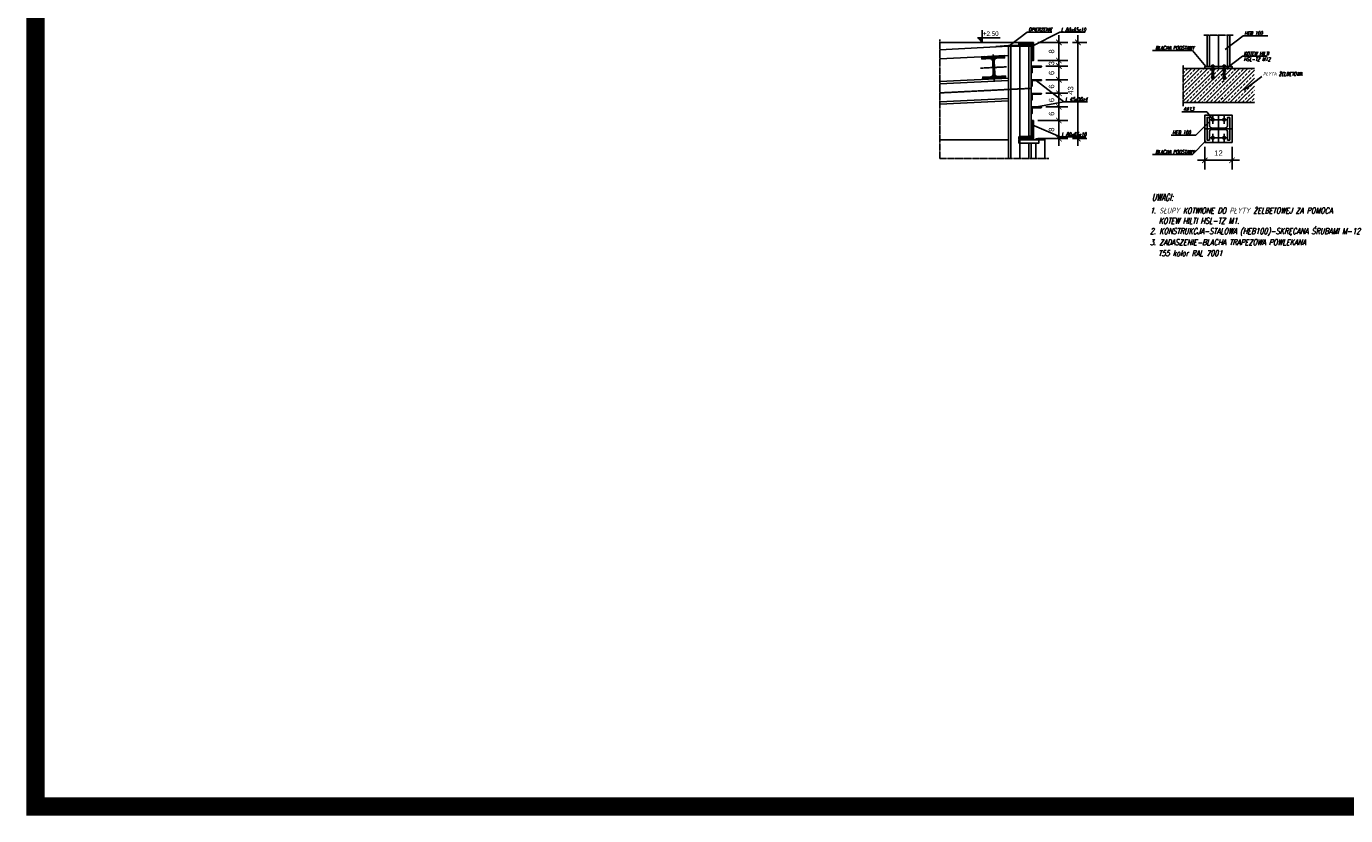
# Model space of a CAD drawing. Extents: x -2911 to 10058, y -5912 to -1002.
# Tile 39 of 43: x 7311 to 8765, y -2687 to -1817. Entities that reach past the tile are written whole.
import ezdxf

# ---------------------------------------------------------------- set-up
doc = ezdxf.new("R2010")
doc.units = 0
doc.header["$LTSCALE"] = 1.125
doc.linetypes.add('DO', pattern=[0.8, 0.6, -0.1, 0, -0.1])
doc.linetypes.add('DP', pattern=[0.5, 0.3, -0.2])
doc.layers.get('0').update_dxf_attribs({"linetype": 'CONTINUOUS'})
doc.layers.get('DEFPOINTS').update_dxf_attribs({"linetype": 'CONTINUOUS'})
doc.layers.add('--GT_Teksty średnie', color=152, linetype='CONTINUOUS', lineweight=15)
doc.layers.add('wymiary', color=1, linetype='CONTINUOUS', lineweight=20)
for name, color, linetype in [('BA_KOT', 7, 'CONTINUOUS'), ('BA_LPD', 7, 'DP'), ('BA_OSD', 7, 'DO'), ('BA_PRG', 3, 'CONTINUOUS'), ('BA_SZR', 7, 'CONTINUOUS'), ('BA_TXS', 1, 'CONTINUOUS'), ('Layer1', 7, 'CONTINUOUS'), ('SCIANY', 5, 'CONTINUOUS'), ('VOLLINIE_SCHMAL', 1, 'CONTINUOUS')]:
    doc.layers.add(name, color=color, linetype=linetype)
doc.styles.add('ROMANS', font='arial.ttf', dxfattribs={"width": 0.8})
doc.styles.get("Standard").update_dxf_attribs({"font": 'arial.ttf'})
doc.styles.add('style1', font='ARIAL.TTF')
doc.styles.add('style2', font='romans.shx', dxfattribs={"width": 0.7, "oblique": 15})
doc.dimstyles.new('Copy of PKN-WEW', dxfattribs={"dimtxt": 6, "dimasz": 6, "dimexe": 10, "dimexo": 5, "dimgap": 5, "dimtad": 1, "dimdec": 0, "dimrnd": 0.5, "dimzin": 9, "dimdsep": 46, "dimtxsty": 'style1', "dimblk": 'ARCHTICK', "dimcen": 0, "dimdle": 8, "dimclrd": 152, "dimclre": 153, "dimclrt": 51, "dimadec": 0, "dimazin": 0, "dimtfac": 1, "dimtdec": 0, "dimtix": 1, "dimtofl": 0, "dimtmove": 2, "dimatfit": 0, "dimldrblk": 'ARCHTICK', "dimfxl": 1, "dimtolj": 1, "dimtzin": 2, "dimarcsym": 0})
pattern_1 = [(45, (1302.893, -3647.616), (-0.66291261, 0.66291261), [])]

# ---------------------------------------------------------------- blocks, each defined once
blk = doc.blocks.new('PKOT2')
blk.add_lwpolyline([(0, 95), (0, 0), (-35, 35), (0, 35)])
blk.add_solid([(-35, 35), (0, 35), (0, 0)])
at = {"style": 'ROMANS', "width": 0.9}
blk.add_attdef('POZIOM', (5, 50), '', height=35, dxfattribs=at)
blk = doc.blocks.new('_ArchTick')
at = {"layer": 'wymiary', "color": 0, "linetype": 'Continuous', "const_width": 0.15}
blk.add_lwpolyline([(-0.5, -0.5), (0.5, 0.5)], dxfattribs=at)
blk = doc.blocks.new('*D1133')
at = {"layer": 'BA_SZR', "color": 152, "lineweight": -2}
blk.add_line((8449.4, -1826.4), (8449.4, -1862.4), dxfattribs=at)
at = {"layer": 'BA_SZR', "color": 153, "lineweight": -2}
for p, q in [((8426.3, -1834.4), (8459.4, -1834.4)), ((8426.3, -1854.4), (8459.4, -1854.4))]:
    blk.add_line(p, q, dxfattribs=at)
at = {"layer": 'DEFPOINTS', "color": 0}
for p in [(8421.3, -1834.4), (8421.3, -1854.4), (8449.4, -1854.4)]:
    blk.add_point(p, dxfattribs=at)
at = {"layer": 'BA_SZR', "color": 152, "linetype": 'ByBlock', "lineweight": -2, "xscale": 6, "yscale": 6, "zscale": 6}
for p, rotation in [((8449.4, -1834.4), 90), ((8449.4, -1854.4), 270)]:
    blk.add_blockref('_ArchTick', p, dxfattribs=dict(at, rotation=rotation))
at = {"layer": 'BA_SZR', "color": 51, "insert": (8441.3, -1844.4), "char_height": 6, "attachment_point": 5, "rotation": 90, "style": 'style1'}
blk.add_mtext('\\A1;8', dxfattribs=at)
blk = doc.blocks.new('*D1134')
at = {"layer": 'BA_SZR', "color": 153, "lineweight": -2}
for p, q in [((8431.3, -1854.4), (8459.4, -1854.4)), ((8435.1, -1860.6), (8459.4, -1860.6))]:
    blk.add_line(p, q, dxfattribs=at)
at = {"layer": 'BA_SZR', "color": 152, "lineweight": -2}
for p, q in [((8449.4, -1854.4), (8449.4, -1848.4)), ((8449.4, -1860.6), (8449.4, -1866.6))]:
    blk.add_line(p, q, dxfattribs=at)
at = {"layer": 'DEFPOINTS', "color": 0}
for p in [(8426.3, -1854.4), (8430.1, -1860.6), (8449.4, -1860.6)]:
    blk.add_point(p, dxfattribs=at)
at = {"layer": 'BA_SZR', "color": 152, "linetype": 'ByBlock', "lineweight": -2, "xscale": 6, "yscale": 6, "zscale": 6}
for p, rotation in [((8449.4, -1854.4), 270), ((8449.4, -1860.6), 90)]:
    blk.add_blockref('_ArchTick', p, dxfattribs=dict(at, rotation=rotation))
at = {"layer": 'BA_SZR', "color": 51, "insert": (8441.3, -1857.5), "char_height": 6, "attachment_point": 5, "rotation": 90, "style": 'style1'}
blk.add_mtext('\\A1;3', dxfattribs=at)
blk = doc.blocks.new('*D1135')
at = {"layer": 'BA_SZR', "color": 153, "lineweight": -2}
for p, q in [((8440.1, -1860.6), (8459.4, -1860.6)), ((8435.1, -1875.6), (8459.4, -1875.6))]:
    blk.add_line(p, q, dxfattribs=at)
at = {"layer": 'BA_SZR', "color": 152, "lineweight": -2}
blk.add_line((8449.4, -1852.6), (8449.4, -1883.6), dxfattribs=at)
at = {"layer": 'DEFPOINTS', "color": 0}
for p in [(8435.1, -1860.6), (8430.1, -1875.6), (8449.4, -1875.6)]:
    blk.add_point(p, dxfattribs=at)
at = {"layer": 'BA_SZR', "color": 152, "linetype": 'ByBlock', "lineweight": -2, "xscale": 6, "yscale": 6, "zscale": 6}
for p, rotation in [((8449.4, -1860.6), 90), ((8449.4, -1875.6), 270)]:
    blk.add_blockref('_ArchTick', p, dxfattribs=dict(at, rotation=rotation))
at = {"layer": 'BA_SZR', "color": 51, "insert": (8441.3, -1868.1), "char_height": 6, "attachment_point": 5, "rotation": 90, "style": 'style1'}
blk.add_mtext('\\A1;6', dxfattribs=at)
blk = doc.blocks.new('*D1136')
at = {"layer": 'BA_SZR', "color": 153, "lineweight": -2}
for p, q in [((8440.1, -1875.6), (8459.4, -1875.6)), ((8435.1, -1890.6), (8459.4, -1890.6))]:
    blk.add_line(p, q, dxfattribs=at)
at = {"layer": 'BA_SZR', "color": 152, "lineweight": -2}
blk.add_line((8449.4, -1867.6), (8449.4, -1898.6), dxfattribs=at)
at = {"layer": 'DEFPOINTS', "color": 0}
for p in [(8435.1, -1875.6), (8430.1, -1890.6), (8449.4, -1890.6)]:
    blk.add_point(p, dxfattribs=at)
at = {"layer": 'BA_SZR', "color": 152, "linetype": 'ByBlock', "lineweight": -2, "xscale": 6, "yscale": 6, "zscale": 6}
for p, rotation in [((8449.4, -1875.6), 90), ((8449.4, -1890.6), 270)]:
    blk.add_blockref('_ArchTick', p, dxfattribs=dict(at, rotation=rotation))
at = {"layer": 'BA_SZR', "color": 51, "insert": (8441.3, -1883.1), "char_height": 6, "attachment_point": 5, "rotation": 90, "style": 'style1'}
blk.add_mtext('\\A1;6', dxfattribs=at)
blk = doc.blocks.new('*D1137')
at = {"layer": 'BA_SZR', "color": 152, "lineweight": -2}
blk.add_line((8449.4, -1882.6), (8449.4, -1913.6), dxfattribs=at)
at = {"layer": 'BA_SZR', "color": 153, "lineweight": -2}
for p, q in [((8440.1, -1890.6), (8459.4, -1890.6)), ((8435.1, -1905.6), (8459.4, -1905.6))]:
    blk.add_line(p, q, dxfattribs=at)
at = {"layer": 'DEFPOINTS', "color": 0}
for p in [(8435.1, -1890.6), (8430.1, -1905.6), (8449.4, -1905.6)]:
    blk.add_point(p, dxfattribs=at)
at = {"layer": 'BA_SZR', "color": 152, "linetype": 'ByBlock', "lineweight": -2, "xscale": 6, "yscale": 6, "zscale": 6}
for p, rotation in [((8449.4, -1890.6), 90), ((8449.4, -1905.6), 270)]:
    blk.add_blockref('_ArchTick', p, dxfattribs=dict(at, rotation=rotation))
at = {"layer": 'BA_SZR', "color": 51, "insert": (8441.3, -1898.1), "char_height": 6, "attachment_point": 5, "rotation": 90, "style": 'style1'}
blk.add_mtext('\\A1;6', dxfattribs=at)
blk = doc.blocks.new('*D1138')
at = {"layer": 'BA_SZR', "color": 152, "lineweight": -2}
blk.add_line((8449.4, -1897.6), (8449.4, -1928.6), dxfattribs=at)
at = {"layer": 'BA_SZR', "color": 153, "lineweight": -2}
for p, q in [((8440.1, -1905.6), (8459.4, -1905.6)), ((8426.3, -1920.6), (8459.4, -1920.6))]:
    blk.add_line(p, q, dxfattribs=at)
at = {"layer": 'DEFPOINTS', "color": 0}
for p in [(8435.1, -1905.6), (8421.3, -1920.6), (8449.4, -1920.6)]:
    blk.add_point(p, dxfattribs=at)
at = {"layer": 'BA_SZR', "color": 152, "linetype": 'ByBlock', "lineweight": -2, "xscale": 6, "yscale": 6, "zscale": 6}
for p, rotation in [((8449.4, -1905.6), 90), ((8449.4, -1920.6), 270)]:
    blk.add_blockref('_ArchTick', p, dxfattribs=dict(at, rotation=rotation))
at = {"layer": 'BA_SZR', "color": 51, "insert": (8441.3, -1913.1), "char_height": 6, "attachment_point": 5, "rotation": 90, "style": 'style1'}
blk.add_mtext('\\A1;6', dxfattribs=at)
blk = doc.blocks.new('*D1139')
at = {"layer": 'BA_SZR', "color": 152, "lineweight": -2}
blk.add_line((8449.4, -1912.6), (8449.4, -1948.6), dxfattribs=at)
at = {"layer": 'BA_SZR', "color": 153, "lineweight": -2}
for p, q in [((8431.3, -1920.6), (8459.4, -1920.6)), ((8426.3, -1940.6), (8459.4, -1940.6))]:
    blk.add_line(p, q, dxfattribs=at)
at = {"layer": 'DEFPOINTS', "color": 0}
for p in [(8426.3, -1920.6), (8421.3, -1940.6), (8449.4, -1940.6)]:
    blk.add_point(p, dxfattribs=at)
at = {"layer": 'BA_SZR', "color": 152, "linetype": 'ByBlock', "lineweight": -2, "xscale": 6, "yscale": 6, "zscale": 6}
for p, rotation in [((8449.4, -1920.6), 90), ((8449.4, -1940.6), 270)]:
    blk.add_blockref('_ArchTick', p, dxfattribs=dict(at, rotation=rotation))
at = {"layer": 'BA_SZR', "color": 51, "insert": (8441.3, -1930.6), "char_height": 6, "attachment_point": 5, "rotation": 90, "style": 'style1'}
blk.add_mtext('\\A1;8', dxfattribs=at)
blk = doc.blocks.new('*D1140')
at = {"layer": 'BA_SZR', "color": 152, "lineweight": -2}
blk.add_line((8470.3, -1948.6), (8470.3, -1826.4), dxfattribs=at)
at = {"layer": 'BA_SZR', "color": 153, "lineweight": -2}
for p, q in [((8464.4, -1834.4), (8480.3, -1834.4)), ((8464.4, -1940.6), (8480.3, -1940.6))]:
    blk.add_line(p, q, dxfattribs=at)
at = {"layer": 'DEFPOINTS', "color": 0}
for p in [(8459.4, -1834.4), (8470.3, -1834.4), (8459.4, -1940.6)]:
    blk.add_point(p, dxfattribs=at)
at = {"layer": 'BA_SZR', "color": 152, "linetype": 'ByBlock', "lineweight": -2, "xscale": 6, "yscale": 6, "zscale": 6}
for p, rotation in [((8470.3, -1834.4), 90), ((8470.3, -1940.6), 270)]:
    blk.add_blockref('_ArchTick', p, dxfattribs=dict(at, rotation=rotation))
at = {"layer": 'BA_SZR', "color": 51, "insert": (8462.3, -1887.5), "char_height": 6, "attachment_point": 5, "rotation": 90, "style": 'style1'}
blk.add_mtext('\\A1;43', dxfattribs=at)
blk = doc.blocks.new('CLMP10', base_point=(58, -13, 0))
at = {"layer": 'Layer1', "color": 0, "linetype": 'Continuous'}
for p, q in [((58, -9), (76, -9)), ((58, -13), (58, -9)), ((58, -13), (76, -13)), ((59, -10), (60, -10)), ((59, -12), (59, -10)), ((59, -12), (60, -12)), ((60, -11), (60, -10)), ((60, -11), (63, -11)), ((60, -12), (60, -12)), ((60, -12), (63, -12)), ((63, -10), (64, -10)), ((63, -11), (63, -10)), ((63, -12), (64, -12)), ((63, -12), (63, -12)), ((64, -10), (65, -10)), ((64, -12), (64, -10)), ((64, -12), (64, -10)), ((64, -12), (65, -12)), ((65, -12), (65, -10)), ((66, -10), (67, -10)), ((66, -12), (66, -10)), ((66, -12), (69, -12)), ((67, -11), (67, -10)), ((69, -11), (67, -11)), ((68, -10), (74, -10)), ((68, -11), (68, -10)), ((68, -11), (70, -11)), ((69, -12), (69, -11)), ((70, -12), (70, -11)), ((70, -12), (72, -12)), ((72, -11), (74, -11)), ((72, -12), (72, -11)), ((74, -12), (74, -10)), ((74, -10), (75, -10)), ((74, -11), (74, -10)), ((74, -12), (75, -12)), ((75, -12), (75, -10)), ((76, -13), (76, -9))]:
    blk.add_line(p, q, dxfattribs=at)
blk = doc.blocks.new('*D1143')
at = {"layer": 'BA_SZR', "color": 153, "lineweight": -2}
for p, q in [((8610.3, -1949.7), (8610.3, -1974.5)), ((8640.3, -1949.7), (8640.3, -1974.5))]:
    blk.add_line(p, q, dxfattribs=at)
at = {"layer": 'BA_SZR', "color": 152, "lineweight": -2}
blk.add_line((8648.3, -1964.5), (8602.3, -1964.5), dxfattribs=at)
at = {"layer": 'DEFPOINTS', "color": 0}
for p in [(8610.3, -1944.7), (8640.3, -1944.7), (8610.3, -1964.5)]:
    blk.add_point(p, dxfattribs=at)
at = {"layer": 'BA_SZR', "color": 152, "linetype": 'ByBlock', "lineweight": -2, "xscale": 6, "yscale": 6, "zscale": 6, "rotation": 180}
blk.add_blockref('_ArchTick', (8610.3, -1964.5), dxfattribs=at)
at = {"layer": 'BA_SZR', "color": 152, "linetype": 'ByBlock', "lineweight": -2, "xscale": 6, "yscale": 6, "zscale": 6}
blk.add_blockref('_ArchTick', (8640.3, -1964.5), dxfattribs=at)
at = {"layer": 'BA_SZR', "color": 51, "insert": (8625.3, -1956.5), "char_height": 6, "attachment_point": 5, "style": 'style1'}
blk.add_mtext('\\A1;12', dxfattribs=at)

msp = doc.modelspace()

# ---------------------------------------------------------------- hatches: boundary and pattern name
at = {"layer": 'BA_SZR'}
h = msp.add_hatch(dxfattribs=at)
h.set_pattern_fill('ANSI31', color=256, scale=0.3, angle=360, style=0)
h.set_pattern_definition(pattern_1)
h.paths.add_polyline_path([(8406.32, -1834.44), (8406.32, -1836.94), (8416.82, -1836.94, -0.4142136), (8418.82, -1838.94), (8418.82, -1853.44, 0.4142136), (8419.82, -1854.44), (8421.32, -1854.44), (8421.32, -1834.44)])
h.paths.add_polyline_path([(8406.32, -1834.44), (8405.07, -1834.44), (8405.07, -1835.94, 0.4142136), (8406.07, -1836.94), (8406.32, -1836.94)])
h = msp.add_hatch(dxfattribs=at)
h.set_pattern_fill('ANSI31', color=256, scale=0.3, angle=360, style=0)
h.set_pattern_definition(pattern_1)
h.paths.add_polyline_path([(8377.49, -1862.12), (8376.74, -1862.15), (8377.09, -1869.15, -0.4142136), (8374.25, -1872.29), (8365.51, -1872.73), (8365.63, -1875.23), (8378.12, -1874.6)])
h.paths.add_polyline_path([(8390.48, -1871.48), (8381.74, -1871.92, -0.4142136), (8378.59, -1869.07), (8378.24, -1862.08), (8377.49, -1862.12), (8378.12, -1874.6), (8390.6, -1873.98)])
h.paths.add_polyline_path([(8389.35, -1849.01), (8376.87, -1849.63), (8377.49, -1862.12), (8378.24, -1862.08), (8377.89, -1855.09, -0.4142136), (8380.74, -1851.94), (8389.48, -1851.5)])
h.paths.add_polyline_path([(8376.87, -1849.63), (8364.38, -1850.26), (8364.51, -1852.75), (8373.25, -1852.32, -0.4142136), (8376.39, -1855.16), (8376.74, -1862.15), (8377.49, -1862.12)])
h = msp.add_hatch(dxfattribs=at)
h.set_pattern_fill('ANSI31', color=256, scale=0.3, angle=360, style=0)
h.set_pattern_definition(pattern_1)
h.paths.add_polyline_path([(8418.82, -1868.14), (8419.32, -1868.14, 0.4142136), (8419.82, -1867.64), (8419.82, -1862.64, -0.4142136), (8420.82, -1861.64), (8429.57, -1861.64, 0.4142136), (8430.07, -1861.14), (8430.07, -1860.64), (8418.82, -1860.64)])
h.paths.add_polyline_path([(8418.82, -1883.14), (8419.32, -1883.14, 0.4142136), (8419.82, -1882.64), (8419.82, -1877.64, -0.4142136), (8420.82, -1876.64), (8429.57, -1876.64, 0.4142136), (8430.07, -1876.14), (8430.07, -1875.64), (8418.82, -1875.64)])
h.paths.add_polyline_path([(8418.82, -1898.14), (8419.32, -1898.14, 0.4142136), (8419.82, -1897.64), (8419.82, -1892.64, -0.4142136), (8420.82, -1891.64), (8429.57, -1891.64, 0.4142136), (8430.07, -1891.14), (8430.07, -1890.64), (8418.82, -1890.64)])
h.paths.add_polyline_path([(8418.82, -1913.14), (8419.32, -1913.14, 0.4142136), (8419.82, -1912.64), (8419.82, -1907.64, -0.4142136), (8420.82, -1906.64), (8429.57, -1906.64, 0.4142136), (8430.07, -1906.14), (8430.07, -1905.64), (8418.82, -1905.64)])
h = msp.add_hatch(dxfattribs=at)
h.set_pattern_fill('ANSI33', color=256, angle=360, style=0)
h.set_pattern_definition([(45, (1642.0795, -3699.3734), (-4.4194174, 4.4194174), []), (45, (1646.499, -3699.3734), (-4.4194174, 4.4194174), [3.125, -1.5625])])
edge = h.paths.add_edge_path()
edge.add_line((8632.16, -1875.16), (8631.99, -1875.34))
edge.add_line((8631.99, -1875.34), (8631.07, -1875.34))
edge.add_line((8631.07, -1875.34), (8631.07, -1875.27))
edge.add_line((8631.07, -1875.27), (8630.96, -1875.16))
edge.add_line((8630.96, -1875.16), (8630.96, -1874.57))
edge.add_line((8630.96, -1874.57), (8630.67, -1874.57))
edge.add_line((8630.67, -1874.57), (8630.67, -1874.24))
edge.add_arc((8634.12, -1874.24), 3.45, 174.57411, 180, ccw=False)
edge.add_line((8630.68, -1873.91), (8630.46, -1873.91))
edge.add_arc((8608.44, -1870.91), 22.22, 352.24093, 353.01899)
edge.add_line((8630.5, -1873.61), (8630.51, -1873.5))
edge.add_arc((8608.44, -1870.91), 22.22, 353.31699, 358.58991)
edge.add_arc((8624.71, -1870.91), 5.97, 354.74836, 1.91847)
edge.add_line((8630.68, -1870.71), (8630.68, -1869.83))
edge.add_line((8630.68, -1869.83), (8630.61, -1869.71))
edge.add_line((8630.61, -1869.71), (8630.61, -1869.59))
edge.add_line((8630.61, -1869.59), (8630.7, -1869.59))
edge.add_line((8630.7, -1869.59), (8630.7, -1868.92))
edge.add_line((8630.7, -1868.92), (8630.82, -1868.92))
edge.add_line((8630.82, -1868.92), (8630.82, -1868.14))
edge.add_line((8630.82, -1868.14), (8630.7, -1868.14))
edge.add_line((8630.7, -1868.14), (8630.7, -1865.84))
edge.add_line((8630.7, -1865.84), (8630.72, -1865.84))
edge.add_line((8630.72, -1865.84), (8630.72, -1865.64))
edge.add_line((8630.72, -1865.64), (8630.7, -1865.64))
edge.add_line((8630.7, -1865.64), (8630.7, -1865.46))
edge.add_line((8630.7, -1865.46), (8630.69, -1865.46))
edge.add_line((8630.69, -1865.46), (8630.69, -1865.09))
edge.add_line((8630.7, -1865.09), (8630.7, -1863.34))
edge.add_line((8630.7, -1863.34), (8619.93, -1863.34))
edge.add_line((8619.93, -1863.34), (8619.93, -1865.09))
edge.add_line((8619.93, -1865.09), (8619.93, -1865.09))
edge.add_line((8619.93, -1865.09), (8619.93, -1865.46))
edge.add_line((8619.93, -1865.46), (8619.93, -1865.64))
edge.add_line((8619.93, -1865.64), (8619.9, -1865.64))
edge.add_line((8619.9, -1865.64), (8619.9, -1865.84))
edge.add_line((8619.9, -1865.84), (8619.93, -1865.84))
edge.add_line((8619.93, -1865.84), (8619.93, -1868.14))
edge.add_line((8619.93, -1868.14), (8619.8, -1868.14))
edge.add_line((8619.8, -1868.14), (8619.8, -1868.92))
edge.add_line((8619.8, -1868.92), (8619.93, -1868.92))
edge.add_line((8619.93, -1868.92), (8619.93, -1869.71))
edge.add_line((8619.93, -1869.71), (8619.92, -1869.71))
edge.add_line((8619.92, -1869.71), (8619.79, -1869.98))
edge.add_line((8619.79, -1869.98), (8619.79, -1869.59))
edge.add_line((8619.79, -1869.59), (8619.93, -1869.59))
edge.add_line((8619.93, -1869.59), (8619.93, -1868.92))
edge.add_line((8619.93, -1868.92), (8618.2, -1868.92))
edge.add_line((8618.2, -1868.92), (8618.2, -1869.59))
edge.add_line((8618.2, -1869.59), (8618.24, -1869.59))
edge.add_line((8618.24, -1869.59), (8618.24, -1869.93))
edge.add_line((8618.24, -1869.93), (8618.21, -1869.89))
edge.add_line((8618.21, -1869.89), (8618.18, -1869.89))
edge.add_line((8618.18, -1869.89), (8618.18, -1870.71))
edge.add_arc((8612.21, -1870.91), 5.97, 354.74836, 1.91847, ccw=False)
edge.add_arc((8595.94, -1870.91), 22.22, 355.95345, 358.58991, ccw=False)
edge.add_line((8618.11, -1872.48), (8618.85, -1872.48))
edge.add_arc((8595.94, -1871.07), 22.95, 356.47954, 359.89763)
edge.add_line((8618.89, -1871.11), (8618.89, -1871.03))
edge.add_arc((8595.94, -1871.07), 22.95, 353.93401, 0.10237, ccw=False)
edge.add_line((8618.76, -1873.49), (8618.75, -1873.62))
edge.add_line((8618.75, -1873.62), (8618.75, -1873.62))
edge.add_arc((8595.94, -1871.07), 22.95, 352.68264, 353.61796, ccw=False)
edge.add_arc((8595.94, -1871.07), 22.95, 352.68264, 352.88816)
edge.add_line((8618.71, -1873.91), (8618.18, -1873.91))
edge.add_arc((8621.62, -1874.24), 3.45, 174.57411, 180)
edge.add_line((8618.17, -1874.24), (8618.17, -1874.57))
edge.add_line((8618.17, -1874.57), (8619.93, -1874.57))
edge.add_line((8619.93, -1874.57), (8619.93, -1874.24))
edge.add_arc((8616.48, -1874.24), 3.45, 0, 5.42589)
edge.add_line((8619.91, -1873.91), (8619.41, -1873.91))
edge.add_line((8619.41, -1873.91), (8619.71, -1873.19))
edge.add_line((8619.71, -1873.19), (8620.16, -1873.91))
edge.add_line((8620.16, -1873.91), (8619.91, -1873.91))
edge.add_arc((8616.48, -1874.24), 3.45, 0, 5.42589, ccw=False)
edge.add_line((8619.93, -1874.24), (8619.93, -1874.57))
edge.add_line((8619.93, -1874.57), (8619.66, -1874.57))
edge.add_line((8619.66, -1874.57), (8619.66, -1875.16))
edge.add_line((8619.66, -1875.16), (8619.49, -1875.34))
edge.add_line((8619.49, -1875.34), (8618.57, -1875.34))
edge.add_line((8618.57, -1875.34), (8618.57, -1875.27))
edge.add_line((8618.57, -1875.27), (8618.46, -1875.16))
edge.add_line((8618.46, -1875.16), (8618.46, -1874.57))
edge.add_line((8618.46, -1874.57), (8618.17, -1874.57))
edge.add_line((8618.17, -1874.57), (8618.17, -1874.24))
edge.add_arc((8621.62, -1874.24), 3.45, 174.57411, 180, ccw=False)
edge.add_line((8618.18, -1873.91), (8617.96, -1873.91))
edge.add_arc((8595.94, -1870.91), 22.22, 352.24093, 353.01899)
edge.add_line((8618, -1873.61), (8618.01, -1873.5))
edge.add_arc((8595.94, -1870.91), 22.22, 353.31699, 358.58991)
edge.add_arc((8612.21, -1870.91), 5.97, 354.74836, 1.91847)
edge.add_line((8618.18, -1870.71), (8618.18, -1869.83))
edge.add_line((8618.18, -1869.83), (8618.11, -1869.71))
edge.add_line((8618.11, -1869.71), (8618.11, -1869.59))
edge.add_line((8618.11, -1869.59), (8618.2, -1869.59))
edge.add_line((8618.2, -1869.59), (8618.2, -1868.92))
edge.add_line((8618.2, -1868.92), (8618.32, -1868.92))
edge.add_line((8618.32, -1868.92), (8618.32, -1868.14))
edge.add_line((8618.32, -1868.14), (8618.2, -1868.14))
edge.add_line((8618.2, -1868.14), (8618.2, -1865.84))
edge.add_line((8618.2, -1865.84), (8618.22, -1865.84))
edge.add_line((8618.22, -1865.84), (8618.22, -1865.64))
edge.add_line((8618.22, -1865.64), (8618.2, -1865.64))
edge.add_line((8618.2, -1865.64), (8618.2, -1865.46))
edge.add_line((8618.2, -1865.46), (8618.19, -1865.46))
edge.add_line((8618.19, -1865.46), (8618.19, -1865.09))
edge.add_line((8618.19, -1865.09), (8618.2, -1865.09))
edge.add_line((8618.2, -1865.09), (8618.2, -1863.34))
edge.add_line((8618.2, -1863.34), (8586.47, -1863.34))
edge.add_line((8586.47, -1863.34), (8586.47, -1900.84))
edge.add_line((8586.47, -1900.84), (8664.92, -1900.84))
edge.add_line((8664.92, -1900.84), (8664.92, -1863.34))
edge.add_line((8664.92, -1863.34), (8633.8, -1863.34))
edge.add_line((8633.8, -1863.34), (8632.43, -1864.38))
edge.add_line((8632.43, -1864.38), (8632.43, -1865.09))
edge.add_line((8632.43, -1865.09), (8632.43, -1865.09))
edge.add_line((8632.43, -1865.09), (8632.43, -1865.46))
edge.add_line((8632.43, -1865.46), (8632.43, -1865.46))
edge.add_line((8632.43, -1865.46), (8632.43, -1865.64))
edge.add_line((8632.43, -1865.64), (8632.4, -1865.64))
edge.add_line((8632.4, -1865.64), (8632.4, -1865.84))
edge.add_line((8632.4, -1865.84), (8632.43, -1865.84))
edge.add_line((8632.43, -1865.84), (8632.43, -1868.14))
edge.add_line((8632.43, -1868.14), (8632.3, -1868.14))
edge.add_line((8632.3, -1868.14), (8632.3, -1868.92))
edge.add_line((8632.3, -1868.92), (8632.43, -1868.92))
edge.add_line((8632.43, -1868.92), (8632.43, -1869.71))
edge.add_line((8632.43, -1869.71), (8632.42, -1869.71))
edge.add_line((8632.42, -1869.71), (8632.29, -1869.98))
edge.add_line((8632.29, -1869.98), (8632.29, -1869.59))
edge.add_line((8632.29, -1869.59), (8632.43, -1869.59))
edge.add_line((8632.43, -1869.59), (8632.43, -1868.92))
edge.add_line((8632.43, -1868.92), (8630.7, -1868.92))
edge.add_line((8630.7, -1868.92), (8630.7, -1869.59))
edge.add_line((8630.7, -1869.59), (8630.74, -1869.59))
edge.add_line((8630.74, -1869.59), (8630.74, -1869.93))
edge.add_line((8630.74, -1869.93), (8630.71, -1869.89))
edge.add_line((8630.71, -1869.89), (8630.68, -1869.89))
edge.add_line((8630.68, -1869.89), (8630.68, -1870.71))
edge.add_arc((8624.71, -1870.91), 5.97, 354.74836, 1.91847, ccw=False)
edge.add_arc((8608.44, -1870.91), 22.22, 355.95345, 358.58991, ccw=False)
edge.add_line((8630.61, -1872.48), (8631.35, -1872.48))
edge.add_arc((8608.44, -1871.07), 22.95, 356.47954, 359.89763)
edge.add_line((8631.39, -1871.11), (8631.39, -1871.03))
edge.add_arc((8608.44, -1871.07), 22.95, 353.93401, 0.10237, ccw=False)
edge.add_line((8631.26, -1873.49), (8631.25, -1873.62))
edge.add_line((8631.25, -1873.62), (8631.25, -1873.62))
edge.add_arc((8608.44, -1871.07), 22.95, 352.68264, 353.61796, ccw=False)
edge.add_arc((8608.44, -1871.07), 22.95, 352.68264, 352.88816)
edge.add_line((8631.21, -1873.91), (8630.68, -1873.91))
edge.add_arc((8634.12, -1874.24), 3.45, 174.57411, 180)
edge.add_line((8630.67, -1874.24), (8630.67, -1874.57))
edge.add_line((8630.67, -1874.57), (8632.43, -1874.57))
edge.add_line((8632.43, -1874.57), (8632.43, -1874.24))
edge.add_arc((8628.98, -1874.24), 3.45, 0, 5.42589)
edge.add_line((8632.41, -1873.91), (8631.91, -1873.91))
edge.add_line((8631.91, -1873.91), (8632.21, -1873.19))
edge.add_line((8632.21, -1873.19), (8632.66, -1873.91))
edge.add_line((8632.66, -1873.91), (8632.41, -1873.91))
edge.add_arc((8628.98, -1874.24), 3.45, 0, 5.42589, ccw=False)
edge.add_line((8632.43, -1874.24), (8632.43, -1874.57))
edge.add_line((8632.43, -1874.57), (8632.16, -1874.57))
edge.add_line((8632.16, -1874.57), (8632.16, -1875.16))
h = msp.add_hatch(dxfattribs=at)
h.set_pattern_fill('ANSI31', color=256, scale=0.3, angle=360, style=0)
h.set_pattern_definition(pattern_1)
h.paths.add_polyline_path([(8421.32, -1920.64), (8419.82, -1920.64, 0.4142136), (8418.82, -1921.64), (8418.82, -1936.14, -0.4142136), (8416.82, -1938.14), (8406.32, -1938.14), (8406.32, -1940.64), (8421.32, -1940.64)])
h.paths.add_polyline_path([(8405.07, -1940.64), (8406.32, -1940.64), (8406.32, -1938.14), (8406.07, -1938.14, 0.4142136), (8405.07, -1939.14)])

# ---------------------------------------------------------------- linework, layer by layer
at = {"layer": '--GT_Teksty średnie', "const_width": 20}
msp.add_lwpolyline([(7321.21, -2677.18), (10047.67, -2677.18), (10047.67, -1066.72), (7321.21, -1066.72)], close=True, dxfattribs=at)
at = {"layer": 'BA_KOT'}
msp.add_lwpolyline([(8364.87, -1829.44), (8384.8, -1829.44)], dxfattribs=at)
at = {"layer": 'BA_LPD'}
for p, q in [((8318.21, -1962.62), (8318.21, -1831.24)), ((8609.24, -1826.43), (8641.38, -1826.43)), ((8586.47, -1904.89), (8586.47, -1859.36)), ((8438.34, -1962.62), (8318.21, -1962.62))]:
    msp.add_line(p, q, dxfattribs=at)
at = {"layer": 'BA_OSD'}
for p, q in [((8625.31, -1863.34), (8625.31, -1826.43)), ((8406.32, -1962.62), (8406.32, -1834.44)), ((8363.14, -1862.83), (8391.85, -1861.4)), ((8378.21, -1876.47), (8376.78, -1847.76)), ((8631.56, -1875.34), (8631.56, -1858.81)), ((8318.21, -1890.11), (8418.82, -1885.08)), ((8625.31, -1915.29), (8625.31, -1944.04)), ((8610.94, -1929.66), (8639.69, -1929.66))]:
    msp.add_line(p, q, dxfattribs=at)
at = {"layer": 'BA_PRG'}
for p, q in [((8612.81, -1860.84), (8612.81, -1826.43)), ((8615.31, -1860.84), (8615.31, -1826.43)), ((8635.31, -1860.84), (8635.31, -1826.43)), ((8637.81, -1860.84), (8637.81, -1826.43)), ((8393.82, -1838.75), (8318.21, -1842.54)), ((8393.82, -1837.81), (8379.92, -1838.93)), ((8418.82, -1837.81), (8393.82, -1837.81)), ((8418.82, -1838.75), (8393.82, -1838.75)), ((8393.82, -1962.62), (8393.82, -1838.75)), ((8396.32, -1962.62), (8396.32, -1838.75)), ((8416.32, -1938.14), (8416.32, -1838.75)), ((8418.82, -1936.14), (8418.82, -1838.94)), ((8393.82, -1848.76), (8318.21, -1852.56)), ((8318.21, -1877.6), (8393.82, -1873.82)), ((8318.21, -1880.1), (8393.82, -1876.32)), ((8318.21, -1900.12), (8393.82, -1896.34)), ((8318.21, -1902.63), (8393.82, -1898.85)), ((8416.32, -1941.89), (8416.32, -1940.64)), ((8416.32, -1962.62), (8416.32, -1945.64)), ((8418.82, -1941.89), (8418.82, -1940.64)), ((8418.82, -1962.62), (8418.82, -1945.64)), ((8423.82, -1941.89), (8423.82, -1940.64)), ((8423.82, -1940.64), (8433.82, -1940.64)), ((8423.82, -1941.89), (8433.82, -1941.89)), ((8423.82, -1962.62), (8423.82, -1945.64)), ((8433.82, -1962.62), (8433.82, -1940.64))]:
    msp.add_line(p, q, dxfattribs=at)
for points in [[(8421.32, -1834.44), (8405.07, -1834.44), (8405.07, -1835.94, 0.4142136), (8406.07, -1836.94), (8416.82, -1836.94, -0.4142136), (8418.82, -1838.94), (8418.82, -1853.44, 0.4142136), (8419.82, -1854.44), (8421.32, -1854.44)], [(8364.38, -1850.26), (8389.35, -1849.01), (8389.48, -1851.5), (8389.48, -1851.5), (8380.74, -1851.94, 0.4142136), (8377.89, -1855.09), (8378.59, -1869.07, 0.4142136), (8381.74, -1871.92), (8390.48, -1871.48), (8390.6, -1873.98), (8365.63, -1875.23), (8365.51, -1872.73), (8374.25, -1872.29, 0.4142136), (8377.09, -1869.15), (8376.39, -1855.16, 0.4142136), (8373.25, -1852.32), (8364.51, -1852.75)], [(8418.82, -1860.64), (8418.82, -1868.14), (8419.32, -1868.14, 0.4142136), (8419.82, -1867.64), (8419.82, -1862.64, -0.4142136), (8420.82, -1861.64), (8429.57, -1861.64, 0.4142136), (8430.07, -1861.14), (8430.07, -1860.64)], [(8418.82, -1875.64), (8418.82, -1883.14), (8419.32, -1883.14, 0.4142136), (8419.82, -1882.64), (8419.82, -1877.64, -0.4142136), (8420.82, -1876.64), (8429.57, -1876.64, 0.4142136), (8430.07, -1876.14), (8430.07, -1875.64)], [(8418.82, -1890.64), (8418.82, -1898.14), (8419.32, -1898.14, 0.4142136), (8419.82, -1897.64), (8419.82, -1892.64, -0.4142136), (8420.82, -1891.64), (8429.57, -1891.64, 0.4142136), (8430.07, -1891.14), (8430.07, -1890.64)], [(8418.82, -1905.64), (8418.82, -1913.14), (8419.32, -1913.14, 0.4142136), (8419.82, -1912.64), (8419.82, -1907.64, -0.4142136), (8420.82, -1906.64), (8429.57, -1906.64, 0.4142136), (8430.07, -1906.14), (8430.07, -1905.64)], [(8637.81, -1917.16), (8637.81, -1942.16), (8635.31, -1942.16), (8635.31, -1942.16), (8635.31, -1933.41, 0.4142136), (8632.31, -1930.41), (8618.31, -1930.41, 0.4142136), (8615.31, -1933.41), (8615.31, -1942.16), (8612.81, -1942.16), (8612.81, -1917.16), (8615.31, -1917.16), (8615.31, -1925.91, 0.4142136), (8618.31, -1928.91), (8632.31, -1928.91, 0.4142136), (8635.31, -1925.91), (8635.31, -1917.16)], [(8421.32, -1940.64), (8405.07, -1940.64), (8405.07, -1939.14, -0.4142136), (8406.07, -1938.14), (8416.82, -1938.14, 0.4142136), (8418.82, -1936.14), (8418.82, -1921.64, -0.4142136), (8419.82, -1920.64), (8421.32, -1920.64)]]:
    msp.add_lwpolyline(points, format="xyb", close=True, dxfattribs=at)
for points in [[(8610.31, -1863.34), (8610.31, -1860.84), (8640.31, -1860.84), (8640.31, -1863.34)], [(8610.31, -1944.66), (8610.31, -1914.66), (8640.31, -1914.66), (8640.31, -1944.66)], [(8405.07, -1945.64), (8427.17, -1945.64), (8427.17, -1941.89), (8405.07, -1941.89)]]:
    msp.add_lwpolyline(points, close=True, dxfattribs=at)
for centre in [(8619.06, -1919.66), (8631.56, -1919.66), (8619.06, -1939.66), (8631.56, -1939.66)]:
    msp.add_circle(centre, 1.5, dxfattribs=at)
at = {"layer": 'BA_SZR'}
for p, q in [((8454.88, -1899.85), (8425.06, -1905.64)), ((8619.06, -1924.07), (8619.06, -1915.25)), ((8631.56, -1924.07), (8631.56, -1915.25)), ((8615.31, -1919.66), (8635.31, -1919.66)), ((8615.31, -1939.66), (8635.31, -1939.66)), ((8619.06, -1935.25), (8619.06, -1944.07)), ((8631.56, -1935.25), (8631.56, -1944.07))]:
    msp.add_line(p, q, dxfattribs=at)
at = {"layer": 'BA_TXS'}
for p, q in [((8586.47, -1863.34), (8664.92, -1863.34)), ((8586.47, -1900.84), (8664.92, -1900.84)), ((8318.21, -1941.94), (8393.82, -1941.94))]:
    msp.add_line(p, q, dxfattribs=at)
at = {"layer": 'SCIANY', "color": 1, "linetype": 'Continuous'}
for p, q in [((8414.31, -1823.17), (8394.48, -1838.19)), ((8414.31, -1823.17), (8441.73, -1823.17)), ((8450.26, -1823.33), (8419.88, -1838.6)), ((8450.26, -1823.33), (8478.51, -1823.33)), ((8652.36, -1827.18), (8632.52, -1842.2)), ((8652.36, -1827.18), (8679.77, -1827.18)), ((8405.07, -1834.44), (8318.21, -1834.44)), ((8552.72, -1843.35), (8596.64, -1843.35)), ((8596.64, -1843.35), (8611.45, -1860.84)), ((8651.68, -1849.8), (8631.84, -1864.82)), ((8651.68, -1849.8), (8679.1, -1849.8)), ((8673.03, -1872.09), (8653.19, -1887.11)), ((8454.88, -1899.85), (8424.5, -1876.64)), ((8454.88, -1899.85), (8480.82, -1899.85)), ((8585.08, -1911), (8612.5, -1911)), ((8612.5, -1911), (8619.13, -1919.56)), ((8450.82, -1938.52), (8419.82, -1925.44)), ((8600.5, -1936.69), (8615.31, -1921.54)), ((8450.82, -1938.52), (8478.95, -1938.52)), ((8573.08, -1936.69), (8600.5, -1936.69)), ((8596.64, -1958.09), (8611.45, -1942.94)), ((8552.72, -1958.09), (8596.64, -1958.09))]:
    msp.add_line(p, q, dxfattribs=at)
at = {"layer": 'VOLLINIE_SCHMAL'}
for p, q in [((8620.56, -1860.54), (8617.56, -1860.54)), ((8617.56, -1860.84), (8617.56, -1860.54)), ((8620.56, -1860.84), (8617.56, -1860.84)), ((8617.96, -1859.62), (8618.11, -1859.54)), ((8617.96, -1860.54), (8617.96, -1859.62)), ((8620.01, -1859.54), (8618.11, -1859.54)), ((8618.2, -1865.64), (8618.2, -1860.84)), ((8618.51, -1860.54), (8618.51, -1859.62)), ((8619.06, -1875.34), (8619.06, -1858.81)), ((8619.06, -1860.84), (8619.06, -1860.84)), ((8619.06, -1860.84), (8619.06, -1860.84)), ((8619.61, -1860.54), (8619.61, -1859.62)), ((8619.93, -1865.64), (8619.93, -1860.84)), ((8620.16, -1859.62), (8620.01, -1859.54)), ((8620.16, -1860.54), (8620.16, -1859.62)), ((8620.56, -1860.84), (8620.56, -1860.54)), ((8633.06, -1860.54), (8630.06, -1860.54)), ((8630.06, -1860.84), (8630.06, -1860.54)), ((8633.06, -1860.84), (8630.06, -1860.84)), ((8630.46, -1859.62), (8630.61, -1859.54)), ((8630.46, -1860.54), (8630.46, -1859.62)), ((8632.51, -1859.54), (8630.61, -1859.54)), ((8630.7, -1865.64), (8630.7, -1860.84)), ((8631.01, -1860.54), (8631.01, -1859.62)), ((8631.56, -1860.84), (8631.56, -1860.84)), ((8631.56, -1860.84), (8631.56, -1860.84)), ((8632.11, -1860.54), (8632.11, -1859.62)), ((8632.43, -1865.64), (8632.43, -1860.84)), ((8632.66, -1859.62), (8632.51, -1859.54)), ((8632.66, -1860.54), (8632.66, -1859.62)), ((8633.06, -1860.84), (8633.06, -1860.54)), ((8618.71, -1873.91), (8617.96, -1873.91)), ((8618, -1873.61), (8618.01, -1873.5)), ((8618.11, -1869.71), (8618.11, -1869.59)), ((8618.24, -1869.59), (8618.11, -1869.59)), ((8618.11, -1869.71), (8618.21, -1869.89)), ((8618.14, -1869.71), (8618.11, -1869.71)), ((8618.71, -1873.91), (8618.11, -1872.48)), ((8618.11, -1872.48), (8618.85, -1872.48)), ((8618.14, -1869.71), (8618.14, -1869.59)), ((8618.14, -1869.71), (8618.24, -1869.89)), ((8618.17, -1874.57), (8618.17, -1874.24)), ((8619.93, -1874.57), (8618.17, -1874.57)), ((8618.18, -1870.71), (8618.18, -1869.89)), ((8618.43, -1869.89), (8618.18, -1869.89)), ((8618.19, -1865.11), (8618.19, -1865.11)), ((8618.19, -1865.11), (8618.19, -1865.11)), ((8619.93, -1865.64), (8618.2, -1865.64)), ((8618.2, -1868.14), (8618.2, -1865.84)), ((8618.2, -1865.84), (8619.93, -1865.84)), ((8619.93, -1868.14), (8618.2, -1868.14)), ((8618.2, -1869.59), (8618.2, -1868.92)), ((8619.93, -1868.92), (8618.2, -1868.92)), ((8618.2, -1869.89), (8618.2, -1869.86)), ((8618.22, -1865.64), (8618.22, -1865.84)), ((8618.24, -1869.89), (8618.24, -1869.59)), ((8618.32, -1868.92), (8618.32, -1868.14)), ((8618.43, -1870.06), (8618.43, -1869.89)), ((8618.86, -1870.06), (8618.43, -1870.06)), ((8618.46, -1874.57), (8618.46, -1875.16)), ((8619.66, -1875.16), (8618.46, -1875.16)), ((8618.46, -1875.16), (8618.64, -1875.34)), ((8618.67, -1869.59), (8618.54, -1869.59)), ((8618.54, -1869.71), (8618.54, -1869.59)), ((8618.54, -1869.71), (8618.59, -1869.89)), ((8618.61, -1869.71), (8618.54, -1869.71)), ((8618.57, -1874.57), (8618.57, -1875.27)), ((8618.67, -1869.89), (8618.59, -1869.89)), ((8618.61, -1869.71), (8618.61, -1869.59)), ((8618.61, -1869.71), (8618.67, -1869.89)), ((8619.49, -1875.34), (8618.64, -1875.34)), ((8618.67, -1869.89), (8618.67, -1869.59)), ((8618.75, -1873.62), (8618.76, -1873.49)), ((8619.27, -1872.87), (8618.85, -1872.87)), ((8619.93, -1869.89), (8618.86, -1869.89)), ((8618.86, -1870.06), (8618.86, -1869.89)), ((8618.89, -1870.71), (8619.23, -1870.71)), ((8618.89, -1871.11), (8618.89, -1870.71)), ((8619.23, -1871.11), (8619.23, -1870.71)), ((8619.24, -1869.89), (8619.24, -1869.59)), ((8619.35, -1869.59), (8619.24, -1869.59)), ((8619.24, -1869.89), (8619.27, -1869.71)), ((8619.27, -1869.71), (8619.27, -1869.59)), ((8619.35, -1869.71), (8619.27, -1869.71)), ((8620.16, -1873.91), (8619.27, -1872.48)), ((8620.01, -1872.48), (8619.27, -1872.48)), ((8619.33, -1869.89), (8619.35, -1869.71)), ((8619.35, -1869.71), (8619.35, -1869.59)), ((8619.37, -1873.62), (8619.36, -1873.49)), ((8619.41, -1873.91), (8620.01, -1872.48)), ((8619.41, -1873.91), (8620.16, -1873.91)), ((8619.66, -1875.16), (8619.49, -1875.34)), ((8619.55, -1874.57), (8619.55, -1875.27)), ((8619.66, -1874.57), (8619.66, -1875.16)), ((8619.79, -1869.89), (8619.79, -1869.59)), ((8619.92, -1869.59), (8619.79, -1869.59)), ((8619.79, -1869.89), (8619.88, -1869.71)), ((8619.8, -1868.92), (8619.8, -1868.14)), ((8619.83, -1869.89), (8619.92, -1869.71)), ((8619.88, -1869.71), (8619.88, -1869.59)), ((8619.92, -1869.71), (8619.88, -1869.71)), ((8619.9, -1865.64), (8619.9, -1865.84)), ((8619.92, -1869.71), (8619.92, -1869.59)), ((8619.93, -1868.14), (8619.93, -1865.84)), ((8619.93, -1869.89), (8619.93, -1868.92)), ((8619.93, -1874.57), (8619.93, -1874.24)), ((8619.94, -1870.71), (8619.94, -1869.89)), ((8620.12, -1873.61), (8620.11, -1873.5)), ((8631.21, -1873.91), (8630.46, -1873.91)), ((8630.5, -1873.61), (8630.51, -1873.5)), ((8630.61, -1869.71), (8630.61, -1869.59)), ((8630.74, -1869.59), (8630.61, -1869.59)), ((8630.61, -1869.71), (8630.71, -1869.89)), ((8630.64, -1869.71), (8630.61, -1869.71)), ((8631.21, -1873.91), (8630.61, -1872.48)), ((8630.61, -1872.48), (8631.35, -1872.48)), ((8630.64, -1869.71), (8630.64, -1869.59)), ((8630.64, -1869.71), (8630.74, -1869.89)), ((8630.67, -1874.57), (8630.67, -1874.24)), ((8632.43, -1874.57), (8630.67, -1874.57)), ((8630.68, -1870.71), (8630.68, -1869.89)), ((8630.93, -1869.89), (8630.68, -1869.89)), ((8630.69, -1865.11), (8630.69, -1865.11)), ((8630.69, -1865.11), (8630.69, -1865.11)), ((8632.43, -1865.64), (8630.7, -1865.64)), ((8630.7, -1868.14), (8630.7, -1865.84)), ((8630.7, -1865.84), (8632.43, -1865.84)), ((8632.43, -1868.14), (8630.7, -1868.14)), ((8630.7, -1869.59), (8630.7, -1868.92)), ((8632.43, -1868.92), (8630.7, -1868.92)), ((8630.7, -1869.89), (8630.7, -1869.86)), ((8630.72, -1865.64), (8630.72, -1865.84)), ((8630.74, -1869.89), (8630.74, -1869.59)), ((8630.82, -1868.92), (8630.82, -1868.14)), ((8630.93, -1870.06), (8630.93, -1869.89)), ((8631.36, -1870.06), (8630.93, -1870.06)), ((8630.96, -1874.57), (8630.96, -1875.16)), ((8632.16, -1875.16), (8630.96, -1875.16)), ((8630.96, -1875.16), (8631.14, -1875.34)), ((8631.17, -1869.59), (8631.04, -1869.59)), ((8631.04, -1869.71), (8631.04, -1869.59)), ((8631.04, -1869.71), (8631.09, -1869.89)), ((8631.11, -1869.71), (8631.04, -1869.71)), ((8631.07, -1874.57), (8631.07, -1875.27)), ((8631.17, -1869.89), (8631.09, -1869.89)), ((8631.11, -1869.71), (8631.11, -1869.59)), ((8631.11, -1869.71), (8631.17, -1869.89)), ((8631.99, -1875.34), (8631.14, -1875.34)), ((8631.17, -1869.89), (8631.17, -1869.59)), ((8631.25, -1873.62), (8631.26, -1873.49)), ((8631.77, -1872.87), (8631.35, -1872.87)), ((8632.43, -1869.89), (8631.36, -1869.89)), ((8631.36, -1870.06), (8631.36, -1869.89)), ((8631.39, -1870.71), (8631.73, -1870.71)), ((8631.39, -1871.11), (8631.39, -1870.71)), ((8631.73, -1871.11), (8631.73, -1870.71)), ((8631.74, -1869.89), (8631.74, -1869.59)), ((8631.85, -1869.59), (8631.74, -1869.59)), ((8631.74, -1869.89), (8631.77, -1869.71)), ((8631.77, -1869.71), (8631.77, -1869.59)), ((8631.85, -1869.71), (8631.77, -1869.71)), ((8632.66, -1873.91), (8631.77, -1872.48)), ((8632.51, -1872.48), (8631.77, -1872.48)), ((8631.83, -1869.89), (8631.85, -1869.71)), ((8631.85, -1869.71), (8631.85, -1869.59)), ((8631.87, -1873.62), (8631.86, -1873.49)), ((8631.91, -1873.91), (8632.51, -1872.48)), ((8631.91, -1873.91), (8632.66, -1873.91)), ((8632.16, -1875.16), (8631.99, -1875.34)), ((8632.05, -1874.57), (8632.05, -1875.27)), ((8632.16, -1874.57), (8632.16, -1875.16)), ((8632.29, -1869.89), (8632.29, -1869.59)), ((8632.42, -1869.59), (8632.29, -1869.59)), ((8632.29, -1869.89), (8632.38, -1869.71)), ((8632.3, -1868.92), (8632.3, -1868.14)), ((8632.33, -1869.89), (8632.42, -1869.71)), ((8632.38, -1869.71), (8632.38, -1869.59)), ((8632.42, -1869.71), (8632.38, -1869.71)), ((8632.4, -1865.64), (8632.4, -1865.84)), ((8632.42, -1869.71), (8632.42, -1869.59)), ((8632.43, -1868.14), (8632.43, -1865.84)), ((8632.43, -1869.89), (8632.43, -1868.92)), ((8632.43, -1874.57), (8632.43, -1874.24)), ((8632.44, -1870.71), (8632.44, -1869.89)), ((8632.62, -1873.61), (8632.61, -1873.5))]:
    msp.add_line(p, q, dxfattribs=at)
for centre, radius, start, end in [((8618.24, -1860.02), 0.481, 55.43491, 120), ((8619.06, -1861.35), 1.82, 72.41205, 107.58795), ((8619.88, -1860.02), 0.481, 60, 124.56509), ((8630.74, -1860.02), 0.481, 55.43491, 120), ((8631.56, -1861.35), 1.82, 72.41205, 107.58795), ((8632.38, -1860.02), 0.481, 60, 124.56509), ((8595.94, -1870.91), 22.22, 352.24093, 353.01899), ((8595.94, -1870.91), 22.22, 353.31699, 358.58991), ((8612.21, -1870.91), 5.97, 354.74836, 1.91846), ((8621.62, -1874.24), 3.45, 174.57411, 180), ((8595.94, -1871.07), 22.95, 352.88816, 353.61793), ((8595.94, -1871.07), 22.95, 353.93401, 359.89763), ((8642.18, -1871.07), 22.95, 180.10237, 186.06599), ((8642.18, -1871.07), 22.95, 186.38207, 187.11184), ((8616.48, -1874.24), 3.45, 0, 5.42589), ((8625.91, -1870.91), 5.97, 178.08154, 185.25164), ((8642.18, -1870.91), 22.22, 181.41009, 186.68301), ((8642.18, -1870.91), 22.22, 186.98101, 187.75907), ((8608.44, -1870.91), 22.22, 352.24093, 353.01899), ((8608.44, -1870.91), 22.22, 353.31699, 358.58991), ((8624.71, -1870.91), 5.97, 354.74836, 1.91846), ((8634.12, -1874.24), 3.45, 174.57411, 180), ((8608.44, -1871.07), 22.95, 352.88816, 353.61793), ((8608.44, -1871.07), 22.95, 353.93401, 359.89763), ((8654.68, -1871.07), 22.95, 180.10237, 186.06599), ((8654.68, -1871.07), 22.95, 186.38207, 187.11184), ((8628.98, -1874.24), 3.45, 0, 5.42589), ((8638.41, -1870.91), 5.97, 178.08154, 185.25164), ((8654.68, -1870.91), 22.22, 181.41009, 186.68301), ((8654.68, -1870.91), 22.22, 186.98101, 187.75907)]:
    msp.add_arc(centre, radius, start, end, dxfattribs=at)

# ---------------------------------------------------------------- block references
at = {"layer": 'BA_KOT', "xscale": 0.1428571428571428, "yscale": 0.1428571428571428, "zscale": 0.1428571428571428}
msp.add_blockref('PKOT2', (8364.87, -1834.44), dxfattribs=at).add_auto_attribs({'POZIOM': '+2.50'})
at = {"layer": 'VOLLINIE_SCHMAL', "xscale": 0.1, "yscale": 0.1, "zscale": 0.1, "rotation": 180}
for p in [(8619.94, -1865.08), (8632.44, -1865.08)]:
    msp.add_blockref('CLMP10', p, dxfattribs=at)

# ---------------------------------------------------------------- texts
at = {"layer": 'VOLLINIE_SCHMAL'}
for p in [(8619.45, -1864.54), (8631.95, -1864.54)]:
    msp.add_text('HSL M12/50', height=0.2, rotation=90, dxfattribs=at).set_placement(p)
at = {"layer": 'wymiary', "color": 6, "style": 'style2', "oblique": 15, "width": 0.7}
for s, height, p in [('OPIERZENIE', 4, (8415.73, -1822.22)), ('L 80x65x10', 4, (8451.67, -1822.54)), ('HEB 100', 4, (8653.77, -1826.24)), ('BLACHA PODSTAWY', 4, (8555.71, -1842.41)), ('KOTEW HILTI', 4, (8653.09, -1848.86)), ('HSL-TZ M12', 4, (8653.09, -1855.04)), ('PŁYTA ŻELBETOWA', 4, (8674.44, -1871.14)), ('L 45x30x4', 4, (8456.29, -1899.15)), ('4%%c13', 4, (8586.49, -1910.05)), ('L 80x65x10', 4, (8452.23, -1937.82)), ('HEB 100', 4, (8574.49, -1935.74)), ('BLACHA PODSTAWY', 4, (8555.71, -1957.15)), ('UWAGI:', 7.68, (8551.7, -2009.14)), ('1. SŁUPY KOTWIONE DO PŁYTY ŻELBETOWEJ ZA POMOCA', 6.4, (8549.74, -2023.14)), ('KOTEW HILTI HSL-TZ M1.', 6.4, (8559.56, -2034.44)), ('2. KONSTRUKCJA-STALOWA (HEB100)-SKRĘCANA ŚRUBAMI M-12', 6.4, (8549.74, -2045.77)), ('3. ZADASZENIE-BLACHA TRAPEZOWA POWLEKANA', 6.4, (8549.74, -2058.07)), ('T55 kolor RAL 7001', 6.4, (8558.86, -2070.16))]:
    msp.add_text(s, height=height, dxfattribs=at).set_placement(p)

# ---------------------------------------------------------------- dimensions: what is measured, and where the dimension line sits
at = {"layer": 'BA_SZR'}
for base, p1, p2, picture, middle in [((8449.4, -1854.44), (8421.32, -1834.44), (8421.32, -1854.44), '*D1133', (8441.34, -1844.44)), ((8470.34, -1834.44), (8459.4, -1940.64), (8459.4, -1834.44), '*D1140', (8462.27, -1887.54)), ((8449.4, -1860.64), (8426.32, -1854.44), (8430.07, -1860.64), '*D1134', (8441.34, -1857.54)), ((8449.4, -1875.64), (8435.07, -1860.64), (8430.07, -1875.64), '*D1135', (8441.34, -1868.14)), ((8449.4, -1890.64), (8435.07, -1875.64), (8430.07, -1890.64), '*D1136', (8441.34, -1883.14)), ((8449.4, -1905.64), (8435.07, -1890.64), (8430.07, -1905.64), '*D1137', (8441.34, -1898.14)), ((8449.4, -1920.64), (8435.07, -1905.64), (8421.32, -1920.64), '*D1138', (8441.34, -1913.14)), ((8449.4, -1940.64), (8426.32, -1920.64), (8421.32, -1940.64), '*D1139', (8441.34, -1930.64))]:
    dim = msp.add_linear_dim(base=base, p1=p1, p2=p2, angle=90, dimstyle='Copy of PKN-WEW', override={"dimlfac": 0.4}, dxfattribs=at)
    dim.commit()
    dim.dimension.update_dxf_attribs({"geometry": picture, "text_midpoint": middle})
dim = msp.add_linear_dim(base=(8610.31, -1964.47), p1=(8640.31, -1944.66), p2=(8610.31, -1944.66), dimstyle='Copy of PKN-WEW', override={"dimlfac": 0.4}, dxfattribs=at)
dim.commit()
dim.dimension.update_dxf_attribs({"geometry": '*D1143', "text_midpoint": (8625.31, -1956.46)})

doc.saveas('drawing.dxf')
